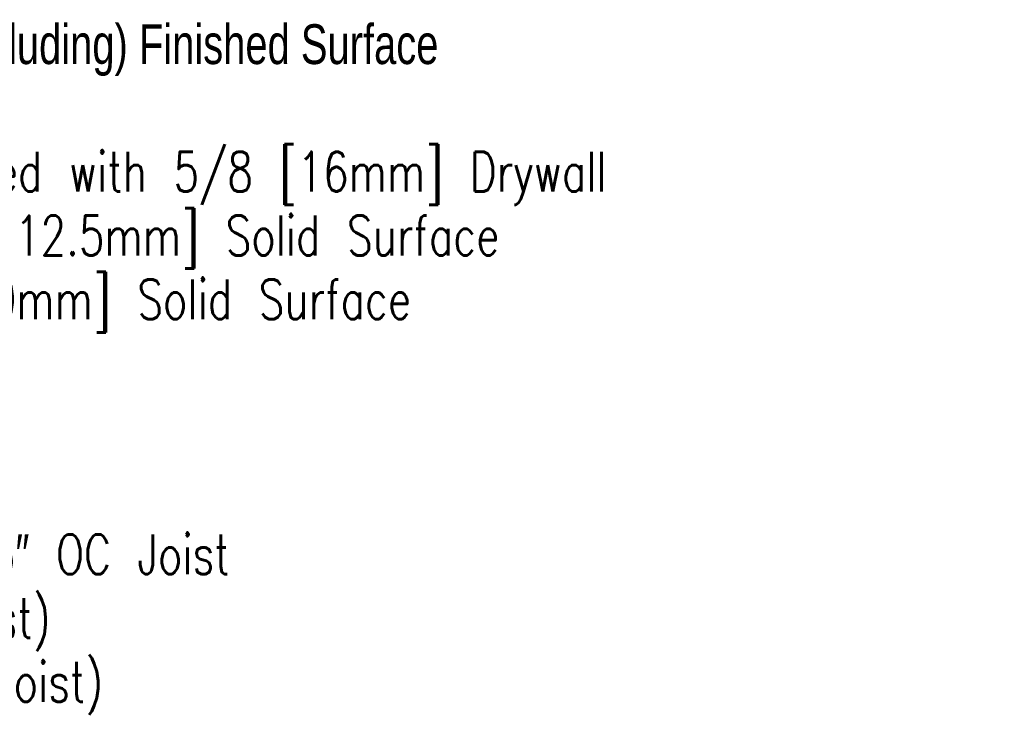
# Model space of a CAD drawing. Header units: inches. Extents: x 0.3 to 33.8, y 0.2 to 21.7.
# Tile 51 of 192: x 4.3 to 7.9, y 14.7 to 17.2. Entities that reach past the tile are written whole.
import ezdxf

# ---------------------------------------------------------------- set-up
doc = ezdxf.new("R2010")
doc.units = ezdxf.units.IN
doc.header["$MEASUREMENT"] = 0
doc.layers.add('BORDERS', color=7, linetype='Continuous')
doc.styles.add('SLDTEXTSTYLE0', font='TXT', dxfattribs={"width": 0.75})
doc.styles.add('SLDTEXTSTYLE1', font='TXT', dxfattribs={"width": 0.75, "bigfont": 'bigfont'})

# ---------------------------------------------------------------- blocks, each defined once
blk = doc.blocks.new('SW_NOTE_0_1')
at = {"layer": 'BORDERS', "color": 0, "char_height": 0.145833, "attachment_point": 1}
for s, insert, style in [('Required Ceiling Installation Depth Behind (Not Including) Finished Surface', (0, 0.188), 'SLDTEXTSTYLE0'), ('Typical: 6.875″ [174.63mm] when used with 5/8 [16mm] Drywall', (0.3937, -0.2796), 'SLDTEXTSTYLE1'), ('Maximum: 7.15″ [182mm] with 0.5″ [12.5mm] Solid Surface', (0.3937, -0.5135), 'SLDTEXTSTYLE1'), ('Minimum: 5.75″ [146mm] with 2″ [50mm] Solid Surface', (0.3937, -0.7473), 'SLDTEXTSTYLE1'), ('Installation Width Inside Ceiling Support Joists', (0, -1.4487), 'SLDTEXTSTYLE0'), ('Typical: 14.5″ [368mm] Nominal – 16″ OC Joist', (0.3937, -1.6825), 'SLDTEXTSTYLE1'), ('Maximum: 23″ [584mm] (24″ OC Joist)', (0.3937, -1.9163), 'SLDTEXTSTYLE1'), ('Minimum: 9.375″ [238mm] (12″ OC Joist)', (0.3937, -2.1502), 'SLDTEXTSTYLE1')]:
    blk.add_mtext(s, dxfattribs=dict(at, insert=insert, style=style))

msp = doc.modelspace()

# ---------------------------------------------------------------- block references
at = {"layer": 'BORDERS'}
msp.add_blockref('SW_NOTE_0_1', (0.98833, 17.03046), dxfattribs=at)

doc.saveas('drawing.dxf')
